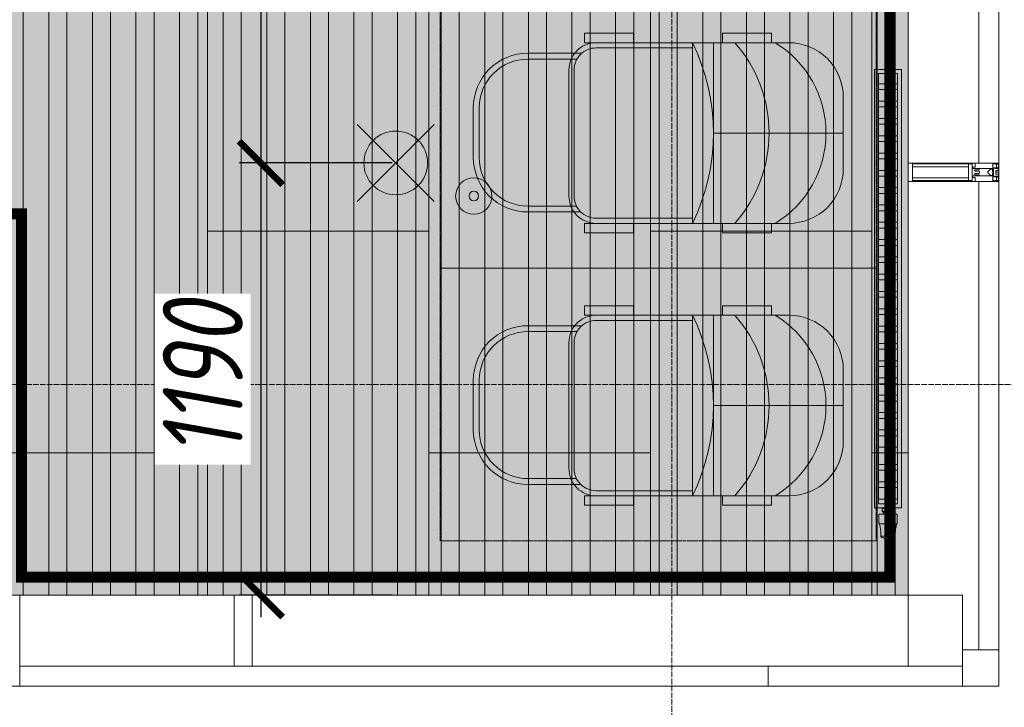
# Model space of a CAD drawing. Header units: millimetres. Extents: x -57162 to 485422, y -209335 to -9481.
# Tile 86 of 256: x 65674 to 68384, y -53947 to -52055. Entities that reach past the tile are written whole.
import ezdxf

# ---------------------------------------------------------------- set-up
doc = ezdxf.new("R2010")
doc.units = ezdxf.units.MM
for name, pattern in [('( Hidden )', [0.375, 0.25, -0.125]), ('-d1-01', [1, 0, -1]), ('-D1d1-15x02', [19, 15, -2, 0, -2]), ('DASHDOT', [25.4, 12.7, -6.35, 0, -6.35])]:
    doc.linetypes.add(name, pattern=pattern)
doc.layers.get('Defpoints').update_dxf_attribs({"color": 31})
for name, color, linetype, lineweight in [('09 Светильники', 7, 'Continuous', 13), ('dim_light', 12, 'Continuous', 9), ('dim_meb', 252, 'Continuous', 5), ('dim_pot', 128, 'Continuous', 9), ('light_pot', 52, 'Continuous', 15), ('meb', 26, 'Continuous', 15), ('Импосты витража', 7, 'Continuous', 5), ('Оси', 7, 'Continuous', 5), ('Панели витража', 7, 'Continuous', 5), ('Перекрытия', 7, 'Continuous', 5), ('Стены', 7, 'Continuous', 5), ('Элементы узлов', 7, 'Continuous', 5)]:
    doc.layers.add(name, color=color, linetype=linetype, lineweight=lineweight)
for name, color, linetype, lineweight, true_color in [('_Разделитель помещений_', 7, '-d1-01', 5, 0x0080c0), ('dim_razv', 7, 'DASHDOT', 9, 0x183018), ('pol', 7, 'Continuous', 15, 0x55666d), ('pot sh', 7, 'Continuous', 15, 0x261e3e)]:
    doc.layers.add(name, color=color, linetype=linetype, lineweight=lineweight, true_color=true_color)
doc.styles.add('fl_iso paper', font='isocpeur.ttf', dxfattribs={"width": 0.8, "oblique": 10})
doc.dimstyles.new('In tre 1_75', dxfattribs={"dimtxt": 220, "dimasz": 120, "dimexe": 60, "dimexo": 10, "dimgap": 50, "dimtad": 1, "dimdec": 0, "dimrnd": 5, "dimzin": 0, "dimdsep": 46, "dimtxsty": 'fl_iso paper', "dimblk": 'ARCHTICK', "dimcen": 0, "dimdle": 60, "dimadec": 0, "dimazin": 0, "dimtfac": 1, "dimtdec": 0, "dimtofl": 0, "dimtmove": 1, "dimatfit": 1, "dimfxl": 1, "dimtfill": 1, "dimtolj": 1, "dimtzin": 0, "dimarcsym": 1})

# ---------------------------------------------------------------- blocks, each defined once
blk = doc.blocks.new('System Panel - A_PAN_Glass-5070602-50_AS_Plan_L01_1 корпус_Маркировочный - зависимый 1')
at = {"layer": 'Панели витража'}
for p, q in [((267.5, 0), (-267.5, 0)), ((-267.5, 0), (-267.5, -55)), ((267.5, -55), (267.5, 0)), ((-267.5, -55), (267.5, -55))]:
    blk.add_line(p, q, dxfattribs=at)
blk = doc.blocks.new('Rectangular Mullion - R_StandardFrame_50Wx250H-7693371-50_AS_Plan_L01_1 корпус_Маркировочный - зависимый 1')
at = {"layer": 'Импосты витража'}
for p, q in [((29423.7, 72748.4), (29808.7, 72748.4)), ((29423.7, 72748.4), (29958.7, 72748.4)), ((29958.7, 72748.4), (29958.7, 72498.4)), ((29958.7, 72498.4), (29423.7, 72498.4)), ((29423.7, 72498.4), (29958.7, 72498.4))]:
    blk.add_line(p, q, dxfattribs=at)
blk = doc.blocks.new('Quad Corner Mullion - Q_0_100_-50-5070603-50_AS_Plan_L01_1 корпус_Маркировочный - зависимый 1')
at = {"layer": 'Импосты витража', "lineweight": 9}
for p, q in [((0, 100), (-100, 100)), ((-100, 100), (-100, 0)), ((0, 0), (0, 100)), ((-100, 0), (0, 0))]:
    blk.add_line(p, q, dxfattribs=at)
blk = doc.blocks.new('Rectangular Mullion - R_StandardFrame_50Wx250H-4496416-50_AS_Plan_L01_1 корпус_Маркировочный - зависимый 1')
at = {"layer": 'Импосты витража'}
for p, q in [((27978.7, 72748.4), (27938.7, 72748.4)), ((27978.7, 72748.4), (27938.7, 72748.4)), ((27338.7, 72498.4), (27978.7, 72498.4)), ((27978.7, 72498.4), (27338.7, 72498.4))]:
    blk.add_line(p, q, dxfattribs=at)
blk = doc.blocks.new('Rectangular Mullion - R_StandardFrame_50Wx250H-6759059-50_AS_Plan_L01_1 корпус_Маркировочный - зависимый 1')
at = {"layer": 'Импосты витража'}
for p, q in [((-25, 0), (-25, -250)), ((25, 0), (-25, 0)), ((25, -30), (25, 0)), ((-25, -250), (-20, -250))]:
    blk.add_line(p, q, dxfattribs=at)
blk = doc.blocks.new('Rectangular Mullion - R_StandardFrame_50Wx250H-6747733-50_AS_Plan_L01_1 корпус_Маркировочный - зависимый 1')
at = {"layer": 'Импосты витража'}
for p, q in [((29808.7, 72748.4), (29808.7, 72773.4)), ((29808.7, 72553.4), (29808.7, 72773.4)), ((30058.7, 72773.4), (30058.7, 72498.4)), ((30058.7, 72498.4), (30058.7, 72773.4)), ((30058.7, 72498.4), (29808.7, 72498.4)), ((29808.7, 72498.4), (30058.7, 72498.4))]:
    blk.add_line(p, q, dxfattribs=at)
blk = doc.blocks.new('System Panel - A_PAN_Glass-6759396-50_AS_Plan_L01_1 корпус_Маркировочный - зависимый 1')
at = {"layer": 'Панели витража'}
for p, q in [((644.6, 0), (-644.6, 0)), ((-644.6, 0), (-644.6, -55)), ((644.6, -55), (644.6, 0)), ((-644.6, -55), (644.6, -55))]:
    blk.add_line(p, q, dxfattribs=at)
blk = doc.blocks.new('Rectangular Mullion - R_StandardFrame_50Wx250H-6749083-50_AS_Plan_L01_1 корпус_Маркировочный - зависимый 1')
at = {"layer": 'Импосты витража'}
for p, q in [((29808.7, 73912.5), (29808.6, 75251.7)), ((29808.7, 73912.5), (29808.6, 75251.7)), ((30058.6, 75251.7), (30058.7, 73912.6)), ((30058.7, 73912.6), (30058.6, 75251.7))]:
    blk.add_line(p, q, dxfattribs=at)
blk = doc.blocks.new('System Panel - A_PAN_Glass-6759397-50_AS_Plan_L01_1 корпус_Маркировочный - зависимый 1')
at = {"layer": 'Панели витража'}
for p, q in [((644.6, 0), (-644.6, 0)), ((-644.6, 0), (-644.6, -55)), ((644.6, -55), (644.6, 0)), ((-644.6, -55), (644.6, -55))]:
    blk.add_line(p, q, dxfattribs=at)
blk = doc.blocks.new('Rectangular Mullion - R_StandardFrame_50Wx250H-6749086-50_AS_Plan_L01_1 корпус_Маркировочный - зависимый 1')
at = {"layer": 'Импосты витража'}
for p, q in [((29808.7, 72773.4), (29808.7, 73912.5)), ((29808.7, 72773.4), (29808.7, 73912.5)), ((30058.7, 73912.6), (30058.7, 72773.4)), ((30058.7, 72773.4), (30058.7, 73912.6))]:
    blk.add_line(p, q, dxfattribs=at)
blk = doc.blocks.new('Rectangular Mullion - 50Wx250H-2623690-50_AS_Plan_L01_1 корпус_Маркировочный - зависимый 1')
at = {"layer": 'Элементы узлов'}
for p, q in [((-25, 65.2), (-25, 250)), ((-25, 250), (0, 250)), ((25, 250), (0, 250)), ((25, 65.2), (25, 250)), ((-23, 237.3), (0, 237.3)), ((-23, 237.3), (-23, 73.6)), ((-14.9, 84), (-14.9, 237.3)), ((23, 237.3), (0, 237.3)), ((14.9, 84), (14.9, 237.3)), ((23, 237.3), (23, 73.6)), ((0, 84), (-23, 84)), ((0, 84), (23, 84)), ((-14, 65.2), (-25, 65.2)), ((-0.5, 73.6), (-23, 73.6)), ((-14, 71.3), (-14, 65.2)), ((-10, 71.3), (-14, 71.3)), ((-10, 53), (-10, 71.3)), ((-8.7, 53), (-7, 54.7)), ((-7, 65.2), (-5.9, 67.3)), ((-7, 65.2), (-7, 54.7)), ((-4.1, 67.3), (-5.9, 67.3)), ((-4.1, 67.3), (-2.9, 65.1)), ((-2.9, 65.1), (-2.9, 54.6)), ((-1.3, 53), (-2.9, 54.6)), ((0.5, 73.6), (23, 73.6)), ((1.3, 53), (2.9, 54.6)), ((4.1, 67.3), (2.9, 65.1)), ((2.9, 65.1), (2.9, 54.6)), ((4.1, 67.3), (5.9, 67.3)), ((7, 65.2), (5.9, 67.3)), ((7, 65.2), (7, 54.7)), ((8.7, 53), (7, 54.7)), ((10, 71.3), (14, 71.3)), ((10, 53), (10, 71.3)), ((14, 71.3), (14, 65.2)), ((14, 65.2), (25, 65.2)), ((-8.7, 53), (-10, 53)), ((-10, 53), (-10, 17)), ((-8.5, 23), (-1.5, 30)), ((-1.5, 30), (0, 30)), ((0, 53), (-1.3, 53)), ((0, 53), (1.3, 53)), ((1.5, 30), (0, 30)), ((8.5, 23), (1.5, 30)), ((8.7, 53), (10, 53)), ((10, 53), (10, 17)), ((-23.8, 14.6), (-25, 14.2)), ((-25, 0), (-25, 14.2)), ((-22.3, 17), (-23.8, 17)), ((-23.8, 17), (-23.8, 14.6)), ((-22.5, 10.6), (-23.8, 14.6)), ((-22.5, 10.6), (-23.7, 9.9)), ((-23.7, 1.3), (-23.7, 9.9)), ((-23.7, 1.3), (-11.8, 1.3)), ((-23.2, 10.2), (-22.5, 8)), ((-22.5, 8), (-22.5, 4.5)), ((-21.3, 4.5), (-22.5, 4.5)), ((-22.3, 17), (-22.3, 16)), ((-22.3, 16), (-21.3, 16)), ((-19, 17.6), (-21.3, 16)), ((-21.3, 4.5), (-21.3, 6.5)), ((-21.3, 6.5), (-14.2, 6.5)), ((-18.4, 16.6), (-19, 17.6)), ((-7.4, 16.6), (-18.4, 16.6)), ((-14.2, 6.5), (-14.2, 4.5)), ((-13.2, 4.5), (-14.2, 4.5)), ((-13.2, 4.5), (-12.2, 7.2)), ((-12.7, 7.6), (-11.3, 11.4)), ((-12.7, 7.6), (-11.8, 6.9)), ((-12.2, 9), (-12.2, 14.8)), ((-12.2, 14.8), (0, 14.8)), ((-11.8, 1.3), (-11.8, 6.9)), ((-10.5, 11.2), (-11.3, 11.4)), ((-10.5, 1.5), (-10.5, 11.2)), ((-4.8, 1.5), (-10.5, 1.5)), ((-10, 17), (-7.5, 17)), ((-8.5, 18.5), (-8.5, 23)), ((-7.5, 18.5), (-8.5, 18.5)), ((-7.5, 17), (-7.5, 18.5)), ((-7.4, 18), (-7.4, 16.6)), ((-2.6, 18), (-7.4, 18)), ((0, 8), (-4.8, 8)), ((-4.8, 1.5), (-4.8, 8)), ((-2.6, 18), (-2.6, 16.8)), ((-2.6, 16.8), (0, 16.8)), ((2.6, 16.8), (0, 16.8)), ((0, 14.8), (0, 16.8)), ((0, 14.8), (0, 16.8)), ((12.2, 14.8), (0, 14.8)), ((0, 0), (0, 8)), ((0, 8), (4.8, 8)), ((0, 0), (0, 8)), ((2.6, 18), (2.6, 16.8)), ((2.6, 18), (7.4, 18)), ((4.8, 1.5), (4.8, 8)), ((4.8, 1.5), (10.5, 1.5)), ((7.4, 18), (7.4, 16.6)), ((7.4, 16.6), (18.4, 16.6)), ((7.5, 18.5), (8.5, 18.5)), ((7.5, 17), (7.5, 18.5)), ((10, 17), (7.5, 17)), ((8.5, 18.5), (8.5, 23)), ((10.5, 11.2), (11.3, 11.4)), ((10.5, 1.5), (10.5, 11.2)), ((12.7, 7.6), (11.3, 11.4)), ((12.7, 7.6), (11.8, 6.9)), ((11.8, 1.3), (11.8, 6.9)), ((23.7, 1.3), (11.8, 1.3)), ((12.2, 9), (12.2, 14.8)), ((13.2, 4.5), (12.2, 7.2)), ((13.2, 4.5), (14.2, 4.5)), ((21.3, 6.5), (14.2, 6.5)), ((14.2, 6.5), (14.2, 4.5)), ((18.4, 16.6), (19, 17.6)), ((19, 17.6), (21.3, 16)), ((22.3, 16), (21.3, 16)), ((21.3, 4.5), (21.3, 6.5)), ((21.3, 4.5), (22.5, 4.5)), ((22.3, 17), (22.3, 16)), ((22.3, 17), (23.8, 17)), ((22.5, 10.6), (23.8, 14.6)), ((22.5, 10.6), (23.7, 9.9)), ((23.2, 10.2), (22.5, 8)), ((22.5, 8), (22.5, 4.5)), ((23.7, 1.3), (23.7, 9.9)), ((23.8, 17), (23.8, 14.6)), ((23.8, 14.6), (25, 14.2)), ((25, 0), (25, 14.2)), ((-25, 0), (0, 0)), ((25, 0), (0, 0))]:
    blk.add_line(p, q, dxfattribs=at)
for centre, start, end in [((-0.5, 73.1), 360, 90), ((0.5, 73.1), 90, 180)]:
    blk.add_arc(centre, 0.5, start, end, dxfattribs=at)
blk = doc.blocks.new('Rectangular Mullion - R_StandardFrame_50Wx250H-6759392-50_AS_Plan_L01_1 корпус_Маркировочный - зависимый 1')
at = {"layer": 'Импосты витража', "lineweight": 9}
for p, q in [((-25, 0), (-25, 250)), ((-25, 250), (25, 250)), ((25, 250), (25, 0)), ((25, 0), (-25, 0))]:
    blk.add_line(p, q, dxfattribs=at)
blk = doc.blocks.new('Rectangular Mullion - R_StandardFrame_50Wx250H-7693370-50_AS_Plan_L01_1 корпус_Маркировочный - зависимый 1')
at = {"layer": 'Импосты витража'}
for p, q in [((29423.7, 72748.4), (27978.7, 72748.4)), ((29423.7, 72748.4), (27978.7, 72748.4)), ((27978.7, 72498.4), (29423.7, 72498.4)), ((29423.7, 72498.4), (27978.7, 72498.4))]:
    blk.add_line(p, q, dxfattribs=at)
blk = doc.blocks.new('Rectangular Mullion - R_StandardFrame_50Wx250H-V93-50_AS_Plan_L01_1 корпус_Маркировочный - зависимый 1')
at = {"layer": 'Импосты витража'}
for p, q in [((25, 0), (-25, 0)), ((-25, -55), (-25, -250)), ((25, -250), (25, -55)), ((-25, -250), (25, -250))]:
    blk.add_line(p, q, dxfattribs=at)
blk = doc.blocks.new('Rectangular Mullion - R_StandardFrame_50Wx250H-7698226-50_AS_Plan_L01_1 корпус_Маркировочный - зависимый 1')
at = {"layer": 'Импосты витража'}
for p, q in [((-25, 0), (25, 0)), ((-25, -250), (-25, -55)), ((25, -55), (25, -250)), ((25, -250), (-25, -250))]:
    blk.add_line(p, q, dxfattribs=at)
blk = doc.blocks.new('System Panel - A_PAN_Glass-7698235-50_AS_Plan_L01_1 корпус_Маркировочный - зависимый 1')
at = {"layer": 'Панели витража'}
for p, q in [((1030, 55), (-1030, 55)), ((-1030, 55), (-1030, 0)), ((1030, 0), (1030, 55)), ((1030, 55), (1030, 0)), ((-1030, 0), (1030, 0))]:
    blk.add_line(p, q, dxfattribs=at)
blk = doc.blocks.new('Rectangular Mullion - R_StandardFrame_50Wx250H-7693367-50_AS_Plan_L01_1 корпус_Маркировочный - зависимый 1')
at = {"layer": 'Импосты витража'}
for p, q in [((27363.7, 72498.4), (27363.7, 72748.4)), ((27363.7, 72748.4), (27578.7, 72748.4)), ((27668.7, 72748.4), (27953.7, 72748.4)), ((27938.7, 72748.4), (27953.7, 72748.4)), ((27953.7, 72553.4), (27953.7, 72748.4)), ((27953.7, 72748.4), (27953.7, 72553.4)), ((27363.7, 72528.4), (27363.7, 72498.4)), ((27953.7, 72498.4), (27363.7, 72498.4)), ((27363.7, 72498.4), (27953.7, 72498.4))]:
    blk.add_line(p, q, dxfattribs=at)
at = {"layer": 'Импосты витража', "color": 251, "true_color": 0x4c4c4c}
blk.add_line((27578.7, 72748.4), (27668.7, 72748.4), dxfattribs=at)
blk = doc.blocks.new('Rectangular Mullion - R_StandardFrame_50Wx250H-7698230-50_AS_Plan_L01_1 корпус_Маркировочный - зависимый 1')
at = {"layer": 'Импосты витража', "lineweight": 9}
for p, q in [((-25, -250), (-25, 0)), ((-25, 0), (25, 0)), ((25, 0), (25, -250)), ((25, -250), (-25, -250))]:
    blk.add_line(p, q, dxfattribs=at)
blk = doc.blocks.new('*U10')
at = {"layer": '09 Светильники', "true_color": 0xffbf00, "transparency": 33554687}
h = blk.add_hatch(color=40, dxfattribs=at)
h.dxf.hatch_style = 1
edge = h.paths.add_edge_path()
edge.add_arc((0, 0), 58.5, 0, 360)
for points in [[(70.7, 70.7), (-70.7, -70.7)], [(-70.7, 70.7), (70.7, -70.7)]]:
    blk.add_lwpolyline(points)
at = {"layer": '09 Светильники', "transparency": 33554687}
blk.add_circle((0, 0), 58.5, dxfattribs=at)
blk = doc.blocks.new('*U408')
at = {"layer": 'light_pot', "xscale": 1.5, "yscale": 1.5, "zscale": 1.5, "rotation": 180}
blk.add_blockref('*U10', (0, 56.6), dxfattribs=at)
blk = doc.blocks.new('*U409')
at = {"layer": 'light_pot', "color": 0, "linetype": 'ByBlock', "lineweight": -2, "transparency": 16777216}
blk.add_blockref('*U408', (0, 0), dxfattribs=at)
blk = doc.blocks.new('_ArchTick')
at = {"color": 0, "linetype": 'ByBlock', "lineweight": 9, "const_width": 0.15}
blk.add_lwpolyline([(-0.5, -0.5), (0.5, 0.5)], dxfattribs=at)
blk = doc.blocks.new('*D439')
at = {"layer": 'Defpoints', "color": 0, "transparency": 16777216}
for p in [(66709.1, -50949.1), (66337.9, -52449.1), (66709.1, -52449.1)]:
    blk.add_point(p, dxfattribs=at)
at = {"layer": 'dim_light', "color": 0, "lineweight": -2, "transparency": 16777216}
for p, q in [((66337.9, -50889.1), (66337.9, -52509.1)), ((66699.1, -50949.1), (66277.9, -50949.1)), ((66699.1, -52449.1), (66277.9, -52449.1))]:
    blk.add_line(p, q, dxfattribs=at)
at = {"layer": 'dim_light', "color": 0, "lineweight": -2, "transparency": 16777216, "xscale": 120, "yscale": 120, "zscale": 120}
for p, rotation in [((66337.9, -50949.1), 90), ((66337.9, -52449.1), 270)]:
    blk.add_blockref('_ArchTick', p, dxfattribs=dict(at, rotation=rotation))
at = {"layer": 'dim_light', "color": 0, "transparency": 16777216, "insert": (66177.9, -51699.1), "char_height": 220, "attachment_point": 5, "rotation": 90, "style": 'fl_iso paper', "bg_fill": 3, "box_fill_scale": 1.1, "bg_fill_color": 256, "bg_fill_true_color": 13158600, "bg_fill_transparency": 0}
blk.add_mtext('\\A1;1500', dxfattribs=at)
blk = doc.blocks.new('*D473')
at = {"layer": 'Defpoints', "color": 0, "transparency": 16777216}
for p in [(66709.1, -52449.1), (66337.9, -53639.1), (66709.1, -53639.1)]:
    blk.add_point(p, dxfattribs=at)
at = {"layer": 'dim_light', "color": 0, "lineweight": -2, "transparency": 16777216}
for p, q in [((66337.9, -52389.1), (66337.9, -53699.1)), ((66699.1, -52449.1), (66277.9, -52449.1)), ((66699.1, -53639.1), (66277.9, -53639.1))]:
    blk.add_line(p, q, dxfattribs=at)
at = {"layer": 'dim_light', "color": 0, "lineweight": -2, "transparency": 16777216, "xscale": 120, "yscale": 120, "zscale": 120}
for p, rotation in [((66337.9, -52449.1), 90), ((66337.9, -53639.1), 270)]:
    blk.add_blockref('_ArchTick', p, dxfattribs=dict(at, rotation=rotation))
at = {"layer": 'dim_light', "color": 0, "transparency": 16777216, "insert": (66177.9, -53044.1), "char_height": 220, "attachment_point": 5, "rotation": 90, "style": 'fl_iso paper', "bg_fill": 3, "box_fill_scale": 1.1, "bg_fill_color": 256, "bg_fill_true_color": 13158600, "bg_fill_transparency": 0}
blk.add_mtext('\\A1;1190', dxfattribs=at)
blk = doc.blocks.new('*U1290')
at = {"layer": 'meb', "color": 252, "linetype": '( Hidden )', "ltscale": 8}
blk.add_lwpolyline([(-375, 600), (375, 600), (375, -600), (-375, -600)], close=True, dxfattribs=at)
blk = doc.blocks.new('*U1291')
at = {"layer": 'meb', "color": 0, "linetype": 'ByBlock', "lineweight": -2, "transparency": 16777216}
for p in [(-6000, 0), (-5250, 0)]:
    blk.add_blockref('*U1290', p, dxfattribs=at)
blk = doc.blocks.new('A$C07c7388e')
at = {"layer": 'meb', "linetype": 'ByBlock', "true_color": 0xc0ada0, "transparency": 33554610}
h = blk.add_hatch(color=253, dxfattribs=at)
h.dxf.hatch_style = 1
edge = h.paths.add_edge_path()
edge.add_line((509, 408.4), (509, 680.3))
edge.add_arc((448.3, 680.3), 60.7, 0, 90)
edge.add_line((448.3, 741), (101, 741))
edge.add_arc((101, 680.3), 60.7, 90, 180)
edge.add_line((40.3, 680.3), (40.3, 415.1))
edge.add_line((40.3, 415.1), (26, 415.1))
edge.add_arc((274.6, 923.3), 565.7, 243.9267, 294.4753)
at = {"layer": 'meb', "linetype": 'ByBlock', "true_color": 0xc0ada0, "transparency": 33554534}
h = blk.add_hatch(color=253, dxfattribs=at)
h.dxf.hatch_style = 1
h.paths.add_polyline_path([(29.5, 182, 0.478758), (176, 0), (274.7, 0), (274.7, 47.8, -0.255726)])
h.paths.add_polyline_path([(519.9, 182, -0.255726), (274.7, 47.8), (373.3, 0, 0.478758)])
h.paths.add_polyline_path([(523.3, 187.6), (523.3, 298.5, -0.183001), (274.7, 204.3), (274.7, 47.8, 0.261714)])
h.paths.add_polyline_path([(274.7, 204.3, -0.183001), (26, 298.5), (26, 187.6, 0.261714), (274.7, 47.8)])
h.paths.add_polyline_path([(274.7, 357.7), (26, 357.7), (26, 298.5, 0.183001), (274.7, 204.3)])
h.paths.add_polyline_path([(523.3, 357.7), (274.7, 357.7), (274.7, 204.3, 0.183001), (523.3, 298.5)])
h.paths.add_polyline_path([(523.3, 415.1, -0.114069), (274.7, 357.7), (523.3, 357.7)])
h.paths.add_polyline_path([(26, 415.1), (26, 357.7), (274.7, 357.7, -0.114069)])
h.paths.add_polyline_path([(274.7, 47.8), (274.7, 0), (373.3, 0)], flags=17)
at = {"layer": 'meb', "linetype": 'ByBlock'}
for points in [[(494.4, 719.1), (494.4, 868.3, 0.414214), (344.4, 1018.3), (207.4, 1018.3, 0.414214), (57.4, 868.3), (57.4, 722.5)], [(478.1, 733.2), (478.1, 868.3, 0.414214), (344.4, 1002), (207.4, 1002, 0.414214), (73.6, 868.3), (73.6, 734.5)], [(509, 415.1), (509, 680.3, 0.414214), (448.3, 741), (101, 741, 0.414214), (40.3, 680.3), (40.3, 415.1)], [(523.3, 415.1, -0.231145), (26, 415.1)], [(523.3, 298.5, -0.378684), (26, 298.5)], [(523.3, 187.6, -0.561917), (26, 187.6)]]:
    blk.add_lwpolyline(points, format="xyb", dxfattribs=at)
blk.add_lwpolyline([(448.3, 755.3), (101, 755.3, 0.414214), (26, 680.3), (26, 150, 0.414214), (176, 0), (373.3, 0, 0.414214), (523.3, 150), (523.3, 680.3, 0.414214)], format="xyb", close=True, dxfattribs=at)
for points in [[(26, 577.4), (0, 577.4), (0, 712.2), (26, 712.2)], [(523.3, 577.4), (549.3, 577.4), (549.3, 712.2), (523.3, 712.2)], [(523.3, 415.1), (26, 415.1), (26, 357.7), (523.3, 357.7)], [(26, 197.9), (0, 197.9), (0, 332.7), (26, 332.7)], [(523.3, 197.9), (549.3, 197.9), (549.3, 332.7), (523.3, 332.7)]]:
    blk.add_lwpolyline(points, close=True, dxfattribs=at)
blk.add_lwpolyline([(274.7, 357.7), (274.7, 0)], dxfattribs=at)
blk = doc.blocks.new('*U1292')
at = {"layer": 'meb', "linetype": 'ByBlock'}
blk.add_blockref('A$C07c7388e', (-274.7, -509.1), dxfattribs=at)
blk = doc.blocks.new('*U1293')
at = {"layer": 'dim_meb', "color": 0, "linetype": 'ByBlock', "lineweight": -2, "transparency": 16777216}
for p in [(0, 0), (750, 0)]:
    blk.add_blockref('*U1292', p, dxfattribs=at)

msp = doc.modelspace()

# ---------------------------------------------------------------- hatches: boundary and pattern name
at = {"layer": 'meb', "lineweight": 0, "true_color": 0x666666}
h = msp.add_hatch(dxfattribs=at)
h.set_pattern_fill('ANSI32', color=251, scale=5, angle=315)
h.set_pattern_definition([(360, (139734.465, -149719.84), (1e-14, 47.625), []), (360, (139750.34, -149735.716), (1e-14, 47.625), [])])
h.paths.add_polyline_path([(68038, -53387.1), (68038, -52202.9), (68090.2, -52202.9), (68090.2, -53387.1)])
at = {"layer": 'pol'}
h = msp.add_hatch(dxfattribs=at)
h.set_pattern_fill('AR-B816', color=256, scale=3, angle=90)
h.set_pattern_definition([(90, (52779.1, -34959.1), (-609.6, 4e-14), []), (180, (52779.1, -34959.1), (-609.6, -609.6), [609.6, -609.6])])
h.paths.add_polyline_path([(62479.1, -53639.1), (62479.1, -46739.1), (64879.1, -46739.1), (64879.1, -46639.1), (66329.1, -46639.1), (66329.1, -46739.1), (68119.1, -46739.1), (68119, -53639.1), (65629.1, -53639.1), (65629.1, -52639.1), (64629.1, -52639.1), (64629.1, -53639.1)])
at = {"layer": 'pol', "true_color": 0xa6a6a6}
h = msp.add_hatch(color=253, dxfattribs=at)
h.dxf.hatch_style = 1
h.paths.add_polyline_path([(62479.1, -53639.1), (62479.1, -46739.1), (64879.1, -46739.1), (64879.1, -46639.1), (66329.1, -46639.1), (66329.1, -46739.1), (68119.1, -46739.1), (68119, -53639.1), (65629.1, -53639.1), (65629.1, -52639.1), (64629.1, -52639.1), (64629.1, -53639.1)])

# ---------------------------------------------------------------- linework, layer by layer
at = {"layer": '_Разделитель помещений_'}
for p, q in [((68119.1, -53514.1), (68119.1, -52474.9)), ((66249.1, -53639.1), (67994.1, -53639.1))]:
    msp.add_line(p, q, dxfattribs=at)
at = {"layer": 'dim_pot', "color": 240, "lineweight": 0, "ltscale": 20, "true_color": 0xed1f24}
for radius in [50, 13.2]:
    msp.add_circle((66924, -52540.2), radius, dxfattribs=at)
at = {"layer": 'meb'}
for p, q in [((68048.6, -53399), (68047.6, -53400)), ((68047.6, -53400), (68047.6, -53408)), ((68047.6, -53400), (68064.1, -53400)), ((68047.6, -53408), (68049.6, -53410)), ((68047.6, -53408), (68064.1, -53408)), ((68050.6, -53410), (68064.1, -53410)), ((68051.6, -53410), (68051.6, -53416)), ((68060.2, -53410), (68051.6, -53410)), ((68064.1, -53400), (68080.6, -53400)), ((68064.1, -53408), (68080.6, -53408)), ((68064.1, -53410), (68077.6, -53410)), ((68076.6, -53410), (68068.1, -53410)), ((68076.6, -53416), (68076.6, -53410)), ((68078.6, -53410), (68080.6, -53408)), ((68080.6, -53400), (68079.6, -53399)), ((68080.6, -53408), (68080.6, -53400)), ((68038.6, -53416), (68038.6, -53434)), ((68039.9, -53416), (68064.1, -53416)), ((68064.1, -53416), (68088.4, -53416)), ((68089.6, -53434), (68089.6, -53416)), ((68040.8, -53442), (68064.1, -53442)), ((68064.1, -53442), (68087.4, -53442)), ((68044.1, -53467), (68044.1, -53476)), ((68044.1, -53476), (68064.1, -53476)), ((68064.1, -53476), (68084.1, -53476)), ((68084.1, -53476), (68084.1, -53467))]:
    msp.add_line(p, q, dxfattribs=at)
for points in [[(68027.1, -53398), (68027.1, -52192), (68101.1, -52192), (68101.1, -53398)], [(68038, -53387.1), (68038, -52202.9), (68090.2, -52202.9), (68090.2, -53387.1)]]:
    msp.add_lwpolyline(points, close=True, dxfattribs=at)
at = {"layer": 'meb', "flags": 128}
for points in [[(68039.6, -53442), (68039.3, -53440.8), (68039.1, -53439.5), (68038.9, -53438.2), (68038.7, -53436.9), (68038.7, -53435.6), (68038.6, -53434.3), (68038.6, -53434)], [(68089.6, -53434), (68089.6, -53435.3), (68089.5, -53436.6), (68089.4, -53437.9), (68089.2, -53439.2), (68089, -53440.5), (68088.7, -53441.8), (68088.6, -53442)], [(68044.1, -53467), (68044.1, -53464.2), (68043.9, -53461.3), (68043.6, -53458.4), (68043.2, -53455.6), (68042.7, -53452.8), (68042.1, -53450), (68041.3, -53447.2), (68040.5, -53444.5), (68039.6, -53442)], [(68088.6, -53442), (68087.7, -53444.7), (68086.8, -53447.5), (68086.1, -53450.3), (68085.5, -53453.1), (68085, -53455.9), (68084.6, -53458.7), (68084.3, -53461.6), (68084.2, -53464.4), (68084.1, -53467)], [(68047.1, -53480), (68046.9, -53480), (68046.7, -53479.9), (68046.6, -53479.8), (68046.4, -53479.7), (68046.3, -53479.6), (68046.1, -53479.5), (68046, -53479.4), (68045.8, -53479.3), (68045.7, -53479.2), (68045.5, -53479.1), (68045.4, -53479), (68045.3, -53478.8), (68045.2, -53478.7), (68045.1, -53478.6), (68045, -53478.4), (68044.9, -53478.3), (68044.8, -53478.1), (68044.7, -53478), (68044.6, -53477.8), (68044.5, -53477.7), (68044.4, -53477.5), (68044.4, -53477.3), (68044.3, -53477.2), (68044.3, -53477), (68044.2, -53476.8), (68044.2, -53476.6), (68044.2, -53476.5), (68044.1, -53476.3), (68044.1, -53476.1), (68044.1, -53476)], [(68064.1, -53483), (68062.1, -53483), (68060.1, -53482.9), (68058.1, -53482.7), (68056.2, -53482.4), (68054.2, -53482), (68052.2, -53481.6), (68050.3, -53481.1), (68048.4, -53480.5), (68047.1, -53480)], [(68081.2, -53480), (68079.3, -53480.7), (68077.4, -53481.2), (68075.4, -53481.7), (68073.5, -53482.1), (68071.5, -53482.5), (68069.5, -53482.7), (68067.5, -53482.9), (68065.5, -53483), (68064.1, -53483)], [(68084.1, -53476), (68084.1, -53476.2), (68084.1, -53476.4), (68084.1, -53476.6), (68084, -53476.7), (68084, -53476.9), (68083.9, -53477.1), (68083.9, -53477.3), (68083.8, -53477.4), (68083.8, -53477.6), (68083.7, -53477.7), (68083.6, -53477.9), (68083.5, -53478.1), (68083.4, -53478.2), (68083.3, -53478.4), (68083.2, -53478.5), (68083.1, -53478.7), (68083, -53478.8), (68082.9, -53478.9), (68082.8, -53479), (68082.6, -53479.2), (68082.5, -53479.3), (68082.3, -53479.4), (68082.2, -53479.5), (68082, -53479.6), (68081.9, -53479.7), (68081.7, -53479.8), (68081.6, -53479.9), (68081.4, -53479.9), (68081.3, -53480), (68081.2, -53480)]]:
    msp.add_lwpolyline(points, dxfattribs=at)
at = {"layer": 'pot sh', "color": 252, "linetype": 'ByBlock', "lineweight": 0, "true_color": 0x878581}
for points in [[(65684.1, -46739.1), (65684.1, -53639.1), (65634.1, -53639.1), (65634.1, -46739.1)], [(65804.1, -46739.1), (65804.1, -53639.1), (65754.1, -53639.1), (65754.1, -46739.1)], [(65924.1, -46739.1), (65924.1, -53639.1), (65874.1, -53639.1), (65874.1, -46739.1)], [(66044.1, -46739.1), (66044.1, -53639.1), (65994.1, -53639.1), (65994.1, -46739.1)], [(66164.1, -46739.1), (66164.1, -53639.1), (66114.1, -53639.1), (66114.1, -46739.1)], [(66284.1, -46739.1), (66284.1, -53639.1), (66234.1, -53639.1), (66234.1, -46739.1)], [(66404.1, -46739.1), (66404.1, -53639.1), (66354.1, -53639.1), (66354.1, -46739.1)], [(66524.1, -46739.1), (66524.1, -53639.1), (66474.1, -53639.1), (66474.1, -46739.1)], [(66644.1, -46739.1), (66644.1, -53639.1), (66594.1, -53639.1), (66594.1, -46739.1)], [(66764.1, -46739.1), (66764.1, -53639.1), (66714.1, -53639.1), (66714.1, -46739.1)], [(66884.1, -46739.1), (66884.1, -53639.1), (66834.1, -53639.1), (66834.1, -46739.1)], [(67004.1, -46739.1), (67004.1, -53639.1), (66954.1, -53639.1), (66954.1, -46739.1)], [(67124.1, -46739.1), (67124.1, -53639.1), (67074.1, -53639.1), (67074.1, -46739.1)], [(67244.1, -46739.1), (67244.1, -53639.1), (67194.1, -53639.1), (67194.1, -46739.1)], [(67364.1, -46739.1), (67364.1, -53639.1), (67314.1, -53639.1), (67314.1, -46739.1)], [(67484.1, -46739.1), (67484.1, -53639.1), (67434.1, -53639.1), (67434.1, -46739.1)], [(67604.1, -46739.1), (67604.1, -53639.1), (67554.1, -53639.1), (67554.1, -46739.1)], [(67724.1, -46739.1), (67724.1, -53639.1), (67674.1, -53639.1), (67674.1, -46739.1)], [(67844.1, -46739.1), (67844.1, -53639.1), (67794.1, -53639.1), (67794.1, -46739.1)], [(67964.1, -46739.1), (67964.1, -53639.1), (67914.1, -53639.1), (67914.1, -46739.1)], [(68084.1, -46739.1), (68084.1, -53639.1), (68034.1, -53639.1), (68034.1, -46739.1)]]:
    msp.add_lwpolyline(points, close=True, dxfattribs=at)
at = {"layer": 'Оси', "linetype": '-D1d1-15x02'}
for p, q in [((67469.1, -56404.3), (67469.1, -15419.2)), ((37481.4, -53059.1), (73474.1, -53059.1))]:
    msp.add_line(p, q, dxfattribs=at)
at = {"layer": 'Перекрытия'}
for p, q in [((68119.1, -52474.9), (68119.1, -53639.1)), ((68119.1, -53639.1), (68119.1, -52474.9)), ((68119.1, -52474.9), (68119.1, -53639.1)), ((68119.1, -53639.1), (66249.1, -53639.1)), ((66249.1, -53639.1), (68119.1, -53639.1)), ((68119.1, -53639.1), (66249.1, -53639.1))]:
    msp.add_line(p, q, dxfattribs=at)
at = {"layer": 'Стены'}
for p, q in [((66249.1, -53639.1), (66264.1, -53639.1)), ((66264.1, -53639.1), (66249.1, -53639.1)), ((66264.1, -53639.1), (66264.1, -53834.1)), ((66264.1, -53639.1), (66264.1, -53834.1)), ((65674.1, -53889.1), (65674.1, -53859.1)), ((65674.1, -53859.1), (65674.1, -53889.1)), ((65674.1, -53889.1), (66264.1, -53889.1)), ((66264.1, -53889.1), (65674.1, -53889.1))]:
    msp.add_line(p, q, dxfattribs=at)

# ---------------------------------------------------------------- block references
at = {"layer": 'dim_meb', "linetype": 'ByBlock', "rotation": 90}
msp.add_blockref('*U1293', (67431.8, -53116.8), dxfattribs=at)
at = {"layer": 'light_pot', "rotation": 90}
msp.add_blockref('*U409', (66765.7, -52449.1), dxfattribs=at)
at = {"layer": 'meb', "color": 253, "linetype": 'ByBlock', "lineweight": 0, "rotation": 90}
msp.add_blockref('*U1291', (67431.8, -47114.1), dxfattribs=at)
at = {"layer": 'Импосты витража', "lineweight": 5}
for name, p in [('Rectangular Mullion - R_StandardFrame_50Wx250H-6749083-50_AS_Plan_L01_1 корпус_Маркировочный - зависимый 1', (38310.4, -126387.5)), ('Rectangular Mullion - R_StandardFrame_50Wx250H-6749086-50_AS_Plan_L01_1 корпус_Маркировочный - зависимый 1', (38310.4, -126387.5)), ('Rectangular Mullion - R_StandardFrame_50Wx250H-6747733-50_AS_Plan_L01_1 корпус_Маркировочный - зависимый 1', (38310.4, -126387.5)), ('Rectangular Mullion - R_StandardFrame_50Wx250H-4496416-50_AS_Plan_L01_1 корпус_Маркировочный - зависимый 1', (38310.4, -126387.5)), ('Rectangular Mullion - R_StandardFrame_50Wx250H-7693367-50_AS_Plan_L01_1 корпус_Маркировочный - зависимый 1', (38310.4, -126387.5)), ('Rectangular Mullion - R_StandardFrame_50Wx250H-7693370-50_AS_Plan_L01_1 корпус_Маркировочный - зависимый 1', (38310.4, -126387.5)), ('Rectangular Mullion - R_StandardFrame_50Wx250H-7693371-50_AS_Plan_L01_1 корпус_Маркировочный - зависимый 1', (38310.4, -126387.5)), ('Quad Corner Mullion - Q_0_100_-50-5070603-50_AS_Plan_L01_1 корпус_Маркировочный - зависимый 1', (68369.1, -53889.1))]:
    msp.add_blockref(name, p, dxfattribs=at)
at = {"layer": 'Импосты витража', "lineweight": 5, "extrusion": (0, 0, -1)}
for name, p, rotation in [('Rectangular Mullion - 50Wx250H-2623690-50_AS_Plan_L01_1 корпус_Маркировочный - зависимый 1', (-68369.1, -52474.9), 269.99819157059), ('Rectangular Mullion - R_StandardFrame_50Wx250H-6759392-50_AS_Plan_L01_1 корпус_Маркировочный - зависимый 1', (-68369.1, -52474.9), 269.99819157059), ('Rectangular Mullion - R_StandardFrame_50Wx250H-6759059-50_AS_Plan_L01_1 корпус_Маркировочный - зависимый 1', (-65649.1, -53889.1), 180), ('Rectangular Mullion - R_StandardFrame_50Wx250H-7698230-50_AS_Plan_L01_1 корпус_Маркировочный - зависимый 1', (-65649.1, -53889.1), 180), ('Rectangular Mullion - R_StandardFrame_50Wx250H-V93-50_AS_Plan_L01_1 корпус_Маркировочный - зависимый 1', (-66289.1, -53889.1), 180), ('Rectangular Mullion - R_StandardFrame_50Wx250H-7698226-50_AS_Plan_L01_1 корпус_Маркировочный - зависимый 1', (-66289.1, -53889.1), 180)]:
    msp.add_blockref(name, p, dxfattribs=dict(at, rotation=rotation))
at = {"layer": 'Панели витража', "lineweight": 5}
for name, p, rotation in [('System Panel - A_PAN_Glass-6759396-50_AS_Plan_L01_1 корпус_Маркировочный - зависимый 1', (68369.1, -51805.3), 270.00180842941), ('System Panel - A_PAN_Glass-6759397-50_AS_Plan_L01_1 корпус_Маркировочный - зависимый 1', (68369.1, -53144.5), 270.00180842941), ('System Panel - A_PAN_Glass-5070602-50_AS_Plan_L01_1 корпус_Маркировочный - зависимый 1', (68001.6, -53889.1), 180)]:
    msp.add_blockref(name, p, dxfattribs=dict(at, rotation=rotation))
msp.add_blockref('System Panel - A_PAN_Glass-7698235-50_AS_Plan_L01_1 корпус_Маркировочный - зависимый 1', (66704.1, -53889.1), dxfattribs=at)

# ---------------------------------------------------------------- next in the draw order: dimensions: what is measured, and where the dimension line sits
at = {"layer": 'dim_light'}
dim = msp.add_linear_dim(base=(66337.9, -52449.1), p1=(66709.1, -50949.1), p2=(66709.1, -52449.1), angle=90, dimstyle='In tre 1_75', dxfattribs=at)
dim.commit()
dim.dimension.update_dxf_attribs({"geometry": '*D439', "text_midpoint": (66177.9, -51699.1)})

# ---------------------------------------------------------------- next in the draw order: dimensions: what is measured, and where the dimension line sits
dim = msp.add_linear_dim(base=(66337.9, -53639.1), p1=(66709.1, -52449.1), p2=(66709.1, -53639.1), angle=90, dimstyle='In tre 1_75', dxfattribs=at)
dim.commit()
dim.dimension.update_dxf_attribs({"geometry": '*D473', "text_midpoint": (66177.9, -53044.1)})

# ---------------------------------------------------------------- next in the draw order: linework, layer by layer
msp.add_lwpolyline([(62479.1, -53639.1), (62479.1, -46739.1), (68119.1, -46739.1), (68119.1, -53639.1), (65629.1, -53639.1), (65629.1, -52639.1), (64629.1, -52639.1), (64629.1, -53639.1)], close=True, dxfattribs=at)
at = {"layer": 'dim_razv', "color": 172, "linetype": '( Hidden )', "ltscale": 10, "true_color": 0x0000d6, "const_width": 30}
msp.add_lwpolyline([(62529.1, -53589.1), (62529.1, -46789.1), (68069.1, -46789.1), (68069.1, -53589.1), (65679.1, -53589.1), (65679.1, -52589.1), (64579.1, -52589.1), (64579.1, -53589.1)], close=True, dxfattribs=at)
at = {"layer": 'pol'}
msp.add_lwpolyline([(62479.1, -53639.1), (62479.1, -46739.1), (64879.1, -46739.1), (64879.1, -46639.1), (66329.1, -46639.1), (66329.1, -46739.1), (68119.1, -46739.1), (68119, -53639.1), (65629.1, -53639.1), (65629.1, -52639.1), (64629.1, -52639.1), (64629.1, -53639.1)], close=True, dxfattribs=at)
at = {"layer": 'pot sh'}
msp.add_lwpolyline([(62479.1, -53639.1), (62479.1, -46739.1), (68119.1, -46739.1), (68119.1, -53639.1), (65629.1, -53639.1), (65629.1, -52639.1), (64629.1, -52639.1), (64629.1, -53639.1)], close=True, dxfattribs=at)

doc.saveas('drawing.dxf')
